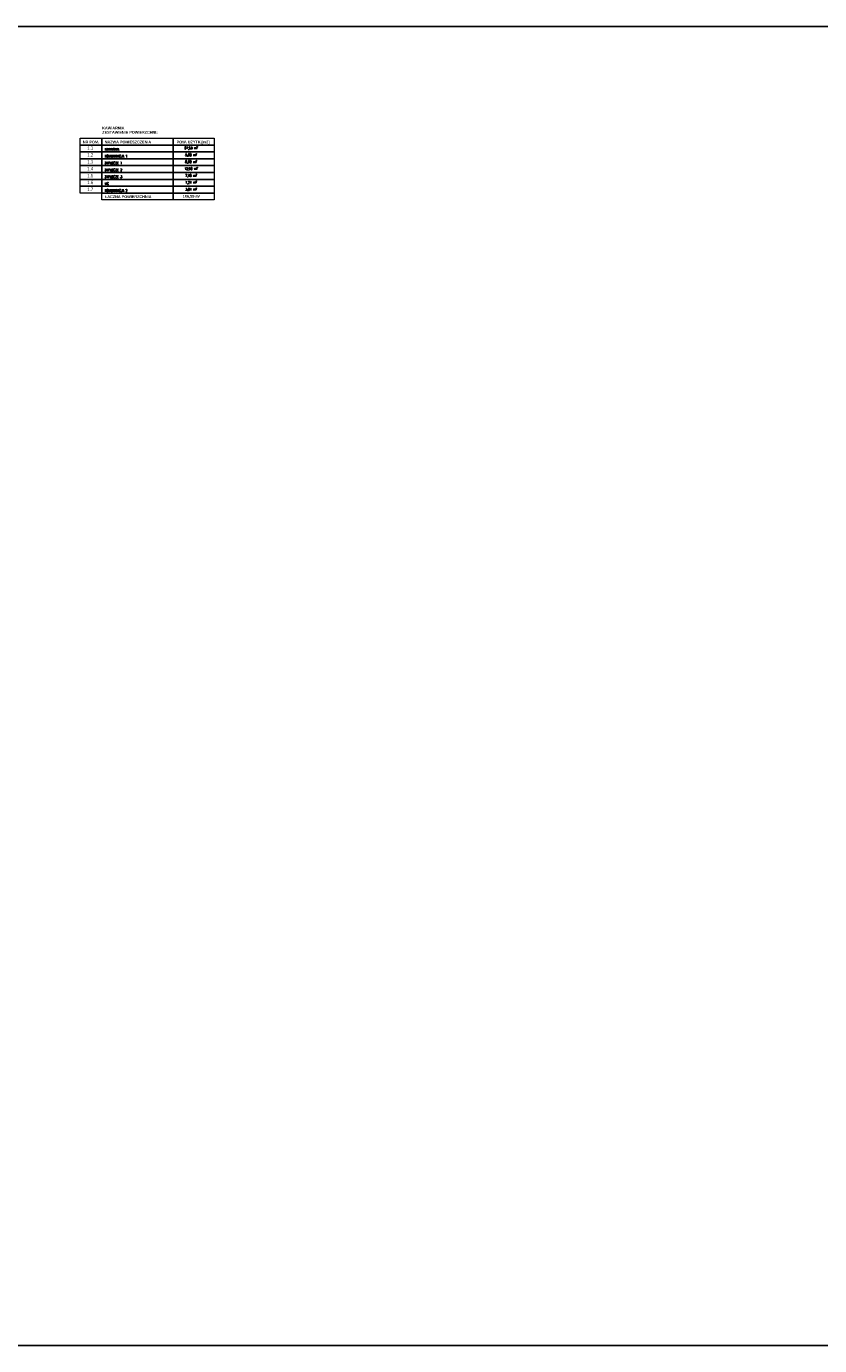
# Model space of a CAD drawing. Header units: millimetres. Extents: x 14400 to 93787, y -21104 to 39413.
# Tile 19 of 256: x 24306 to 27190, y 3876 to 8672. Entities that reach past the tile are written whole.
import ezdxf
from ezdxf.enums import TextEntityAlignment as Align

# ---------------------------------------------------------------- set-up
doc = ezdxf.new("R2010")
doc.units = ezdxf.units.MM
doc.layers.add('!MODUS_OPIS POMIESZCZEŃ', color=8, linetype='Continuous', lineweight=13)
doc.styles.add('STYLE10', font='arialbd.ttf')
doc.styles.add('TXT', font='simplex.shx', dxfattribs={"width": 0.8})

msp = doc.modelspace()

# ---------------------------------------------------------------- linework, layer by layer
at = {"layer": '!MODUS_OPIS POMIESZCZEŃ', "ltscale": 0.7}
for points in [[(24580.57235, 8240.6913), (24501.82235, 8240.69132), (24501.82236, 8265.66632), (24580.57236, 8265.6663)], [(24839.32235, 8240.69126), (24580.57235, 8240.6913), (24580.57236, 8265.6663), (24839.32236, 8265.66626)], [(24988.82981, 8240.69123), (24839.32235, 8240.69126), (24839.32236, 8265.66626), (24988.82981, 8265.66623)], [(24580.57234, 8190.7413), (24501.82234, 8190.74132), (24501.82235, 8215.71632), (24580.57235, 8215.7163)], [(24580.57235, 8215.7163), (24501.82235, 8215.71632), (24501.82235, 8240.69132), (24580.57235, 8240.6913)], [(24839.32234, 8190.74126), (24580.57234, 8190.7413), (24580.57235, 8215.7163), (24839.32235, 8215.71626)], [(24839.32235, 8215.71626), (24580.57235, 8215.7163), (24580.57235, 8240.6913), (24839.32235, 8240.69126)], [(24988.8298, 8190.74123), (24839.32234, 8190.74126), (24839.32235, 8215.71626), (24988.8298, 8215.71623)], [(24988.8298, 8215.71623), (24839.32235, 8215.71626), (24839.32235, 8240.69126), (24988.82981, 8240.69123)], [(24580.57233, 8140.7913), (24501.82233, 8140.79132), (24501.82234, 8165.76632), (24580.57234, 8165.7663)], [(24580.57234, 8165.7663), (24501.82234, 8165.76632), (24501.82234, 8190.74132), (24580.57234, 8190.7413)], [(24839.32233, 8140.79126), (24580.57233, 8140.7913), (24580.57234, 8165.7663), (24839.32234, 8165.76626)], [(24839.32234, 8165.76626), (24580.57234, 8165.7663), (24580.57234, 8190.7413), (24839.32234, 8190.74126)], [(24988.82979, 8140.79123), (24839.32233, 8140.79126), (24839.32234, 8165.76626), (24988.8298, 8165.76623)], [(24988.8298, 8165.76623), (24839.32234, 8165.76626), (24839.32234, 8190.74126), (24988.8298, 8190.74123)], [(24580.57233, 8115.8163), (24501.82233, 8115.81632), (24501.82233, 8140.79132), (24580.57233, 8140.7913)], [(24580.57233, 8090.8413), (24501.82233, 8090.84132), (24501.82233, 8115.81632), (24580.57233, 8115.8163)], [(24839.32233, 8115.81626), (24580.57233, 8115.8163), (24580.57233, 8140.7913), (24839.32233, 8140.79126)], [(24839.32233, 8090.84126), (24580.57233, 8090.8413), (24580.57233, 8115.8163), (24839.32233, 8115.81626)], [(24988.82979, 8115.81623), (24839.32233, 8115.81626), (24839.32233, 8140.79126), (24988.82979, 8140.79123)], [(24988.82978, 8090.84123), (24839.32233, 8090.84126), (24839.32233, 8115.81626), (24988.82979, 8115.81623)], [(24580.57232, 8065.8663), (24501.82232, 8065.86632), (24501.82233, 8090.84132), (24580.57233, 8090.8413)], [(24839.32232, 8065.86626), (24580.57232, 8065.8663), (24580.57233, 8090.8413), (24839.32233, 8090.84126)], [(24839.32232, 8040.89126), (24580.57232, 8040.8913), (24580.57232, 8065.8663), (24839.32232, 8065.86626)], [(24988.82978, 8065.86623), (24839.32232, 8065.86626), (24839.32233, 8090.84126), (24988.82978, 8090.84123)], [(24988.82977, 8040.89123), (24839.32232, 8040.89126), (24839.32232, 8065.86626), (24988.82978, 8065.86623)]]:
    msp.add_lwpolyline(points, close=True, dxfattribs=at)
at = {"layer": 'DEFPOINTS', "ltscale": 2}
msp.add_lwpolyline([(21875.11487, 8671.93012), (27619.20481, 8671.93012), (27619.20481, 3875.75459), (21875.11487, 3875.75459)], close=True, dxfattribs=at)

# ---------------------------------------------------------------- texts
at = {"layer": '!MODUS_OPIS POMIESZCZEŃ', "ltscale": 0.7}
for s, height, style, width, p in [('KAWIARNIA', 10, 'STYLE10', 0.95, (24581.55086, 8297.31122)), ('ZESTAWIENIE POWIERZCHNI:', 10, 'STYLE10', 0.95, (24581.79342, 8281.79927)), ('NAZWA POMIESZCZENIA', 10, 'STYLE10', 0.95, (24590.69859, 8246.4288)), ('KOMUNIKACJA 1', 9, 'TXT', 0.7, (24590.6986, 8195.47017)), ('KAWIARNIA', 9, 'TXT', 0.7, (24590.69861, 8220.44517)), ('ZAPLECZE 1', 9, 'TXT', 0.7, (24590.6986, 8170.49517)), ('ZAPLECZE 2', 9, 'TXT', 0.7, (24590.6986, 8145.52017)), ('ZAPLECZE 3', 9, 'TXT', 0.7, (24590.69859, 8120.54517)), ('WC', 9, 'TXT', 0.7, (24590.69859, 8095.57017)), ('KOMUNIKACJA 2', 9, 'TXT', 0.7, (24590.69858, 8070.59517)), ('ŁACZNA POWIERZCHNIA', 10, 'STYLE10', 0.95, (24591.7037, 8047.73752))]:
    msp.add_text(s, height=height, rotation=359.99998992, dxfattribs=dict(at, style=style, width=width)).set_placement(p)
at = {"layer": '!MODUS_OPIS POMIESZCZEŃ', "ltscale": 0.7, "style": 'STYLE10', "width": 0.95}
msp.add_text('NR POM.', height=10, rotation=359.99998992, dxfattribs=at).set_placement((24540.81681, 8246.42881), align=Align.CENTER)
for s, p in [('POW. UŻYTK.[m2]', (24971.9604, 8246.42873)), ('106,59 m²', (24937.37017, 8049.37368))]:
    msp.add_text(s, height=10, rotation=359.99998992, dxfattribs=at).set_placement(p, align=Align.RIGHT)
at = {"layer": '!MODUS_OPIS POMIESZCZEŃ', "ltscale": 0.7, "attachment_point": 1, "rotation": 359.99998992, "style": 'TXT'}
for s, width, heights, insert, char_height in [('\\pxqc;{\\fArial|b0|i0|c238|p34;\\W0.7;1.2}', 14.2785266, [0], (24530.93297, 8210.75075), 12.5), ('\\pxqc;{\\fArial|b0|i0|c238|p34;\\W0.7;1.1}', 14.2785266, [0], (24530.93297, 8235.72575), 12.5), ('\\pxqc;{\\W0.7;67,53 m²}', 95.4391611, [0], (24856.93837, 8234.1904, 0.001), 9), ('\\pxqc;{\\W0.7;5,80 m²}', 95.4391611, [0], (24856.93837, 8209.2154, 0.001), 9), ('\\pxqc;{\\fArial|b0|i0|c238|p34;\\W0.7;1.4}', 14.2785266, [0], (24530.93296, 8160.80075), 12.5), ('\\pxqc;{\\fArial|b0|i0|c238|p34;\\W0.7;1.3}', 14.2785266, [0], (24530.93297, 8185.77575), 12.5), ('\\pxqc;{\\W0.7;12,90 m²}', 95.4391611, [0], (24856.93836, 8159.2654, 0.001), 9), ('\\pxqc;{\\W0.7;8,60 m²}', 95.4391611, [0], (24856.93836, 8184.2404, 0.001), 9), ('\\pxqc;{\\fArial|b0|i0|c238|p34;\\W0.7;1.6}', 14.2785266, [0], (24530.93295, 8110.85075), 12.5), ('\\pxqc;{\\fArial|b0|i0|c238|p34;\\W0.7;1.5}', 14.2785266, [0], (24530.93296, 8135.82575), 12.5), ('\\pxqc;{\\W0.7;7,48 m²}', 95.4391611, [11.52381], (24856.93836, 8134.2904, 0.001), 9), ('\\pxqc;{\\W0.7;1,24 m²}', 95.4391611, [0], (24856.93835, 8109.3154, 0.001), 9), ('\\pxqc;{\\fArial|b0|i0|c238|p34;\\W0.7;1.7}', 14.2785266, [0], (24530.93295, 8085.87575), 12.5), ('\\pxqc;{\\W0.7;3,04 m²}', 95.4391611, [0], (24856.93835, 8084.3404, 0.001), 9)]:
    msp.add_mtext_dynamic_manual_height_columns(s, width=width, gutter_width=12.5, heights=heights, dxfattribs=dict(at, insert=insert, char_height=char_height))

doc.saveas('drawing.dxf')
